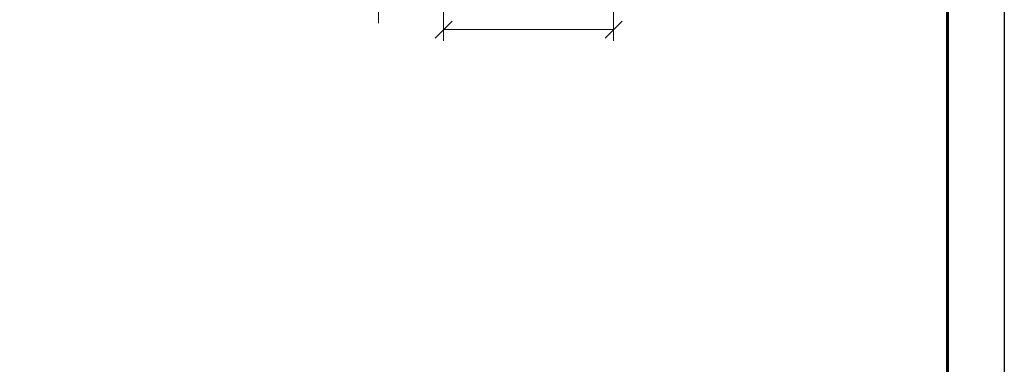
# Model space of a CAD drawing. Header units: millimetres. Extents: x 2063114 to 14983986, y -126020516 to 213791.
# Tile 90 of 256: x 2458790 to 2467476, y -1652135 to -1649091. Entities that reach past the tile are written whole.
import ezdxf

# ---------------------------------------------------------------- set-up
doc = ezdxf.new("R2010")
doc.units = ezdxf.units.MM

# ---------------------------------------------------------------- blocks, each defined once
blk = doc.blocks.new('_Oblique')
at = {"color": 0, "linetype": 'ByBlock', "lineweight": -2}
blk.add_line((-0.5, -0.5), (0.5, 0.5), dxfattribs=at)

msp = doc.modelspace()

# ---------------------------------------------------------------- linework, layer by layer
at = {"linetype": 'Continuous', "lineweight": 13, "ltscale": 300}
for p, q in [((2461955.86598, -1649121.19483), (2461955.86598, -1647701.57683)), ((2462529.75891, -1648377.92796), (2462529.75891, -1649277.92796)), ((2464029.75891, -1648377.92796), (2464029.75891, -1649277.92796)), ((2462529.75891, -1649177.92796), (2464029.75891, -1649177.92796))]:
    msp.add_line(p, q, dxfattribs=at)
at = {"color": 0, "ltscale": 25}
msp.add_lwpolyline([(2408076.01016, -1619096.5725), (2467476.01016, -1619096.5725), (2467476.01016, -1661096.5725), (2408076.01016, -1661096.5725)], close=True, dxfattribs=at)
at = {"color": 0, "lineweight": 60, "ltscale": 25}
msp.add_lwpolyline([(2410076.01016, -1619596.5725), (2466976.01016, -1619596.5725), (2466976.01016, -1660596.5725), (2410076.01016, -1660596.5725)], close=True, dxfattribs=at)

# ---------------------------------------------------------------- block references
at = {"lineweight": 13, "ltscale": 300, "xscale": 150, "yscale": 150, "zscale": 150, "rotation": 180}
msp.add_blockref('_Oblique', (2462529.75891, -1649177.92796), dxfattribs=at)
at = {"lineweight": 13, "ltscale": 300, "xscale": 150, "yscale": 150, "zscale": 150}
msp.add_blockref('_Oblique', (2464029.75891, -1649177.92796), dxfattribs=at)

doc.saveas('drawing.dxf')
